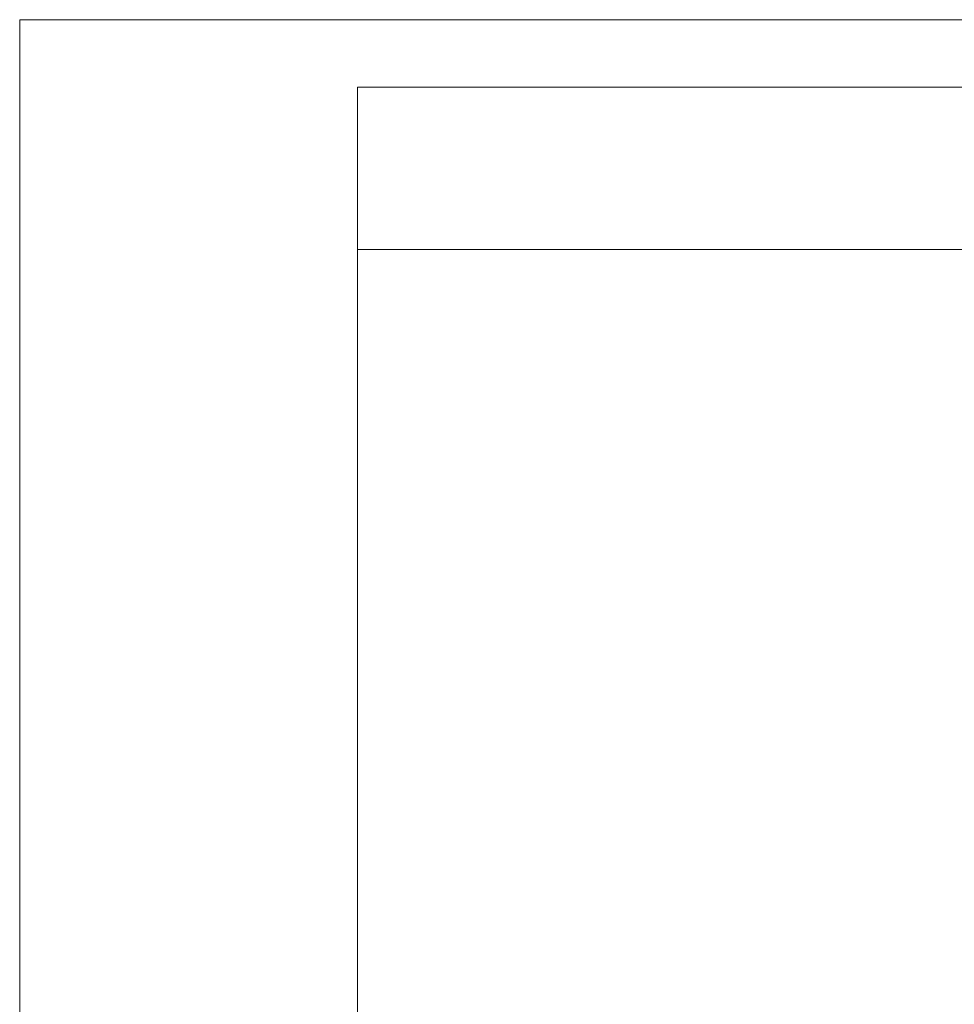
# Model space of a CAD drawing. Header units: millimetres. Extents: x 6316 to 18291, y -19059 to -9021.
# Tile 62 of 146: x 6353 to 8691, y -11484 to -9021. Entities that reach past the tile are written whole.
import ezdxf
from ezdxf.enums import TextEntityAlignment as Align

# ---------------------------------------------------------------- set-up
doc = ezdxf.new("R2010")
doc.units = ezdxf.units.MM
doc.header["$LTSCALE"] = 10
for name, color, linetype, lineweight in [('1轮廓实线层', 7, 'Continuous', 18), ('2细线层', 4, 'Continuous', 13), ('6文字层', 3, 'Continuous', 13), ('图框层', 7, 'Continuous', 18)]:
    doc.layers.add(name, color=color, linetype=linetype, lineweight=lineweight)
doc.styles.add('PC_TEXTSTYLE', font='ISOCP.SHX', dxfattribs={"width": 0.707, "bigfont": 'GBCBIG.SHX'})

# ---------------------------------------------------------------- blocks, each defined once
blk = doc.blocks.new('ZwmFrameMain_A4^_^无分区图框^_^portrait')
at = {"layer": '1轮廓实线层'}
for p in [(0, 0), (180, 287)]:
    blk.add_line(p, (0, 287), dxfattribs=at)
at = {"layer": '2细线层'}
for p in [(-25, -5), (185, 292)]:
    blk.add_line(p, (-25, 292), dxfattribs=at)
blk = doc.blocks.new('ZwmFrameMain_图样代号')
at = {"layer": '2细线层', "linetype": 'Continuous'}
for p in [(60, 0), (0, -12)]:
    blk.add_line(p, (60, -12), dxfattribs=at)
at = {"layer": '6文字层', "style": 'PC_TEXTSTYLE', "width": 2.827942}
blk.add_attdef('图样代号', text='', height=7, rotation=180, dxfattribs=at).set_placement((58.24, -2.403), (2.346, -2.403), align=Align.FIT)

msp = doc.modelspace()

# ---------------------------------------------------------------- block references
at = {"layer": '图框层', "xscale": 33.8, "yscale": 33.8, "zscale": 33.8}
for name, p in [('ZwmFrameMain_A4^_^无分区图框^_^portrait', (7197.8, -18890.4)), ('ZwmFrameMain_图样代号', (7197.8, -9189.8))]:
    msp.add_blockref(name, p, dxfattribs=at)

doc.saveas('drawing.dxf')
